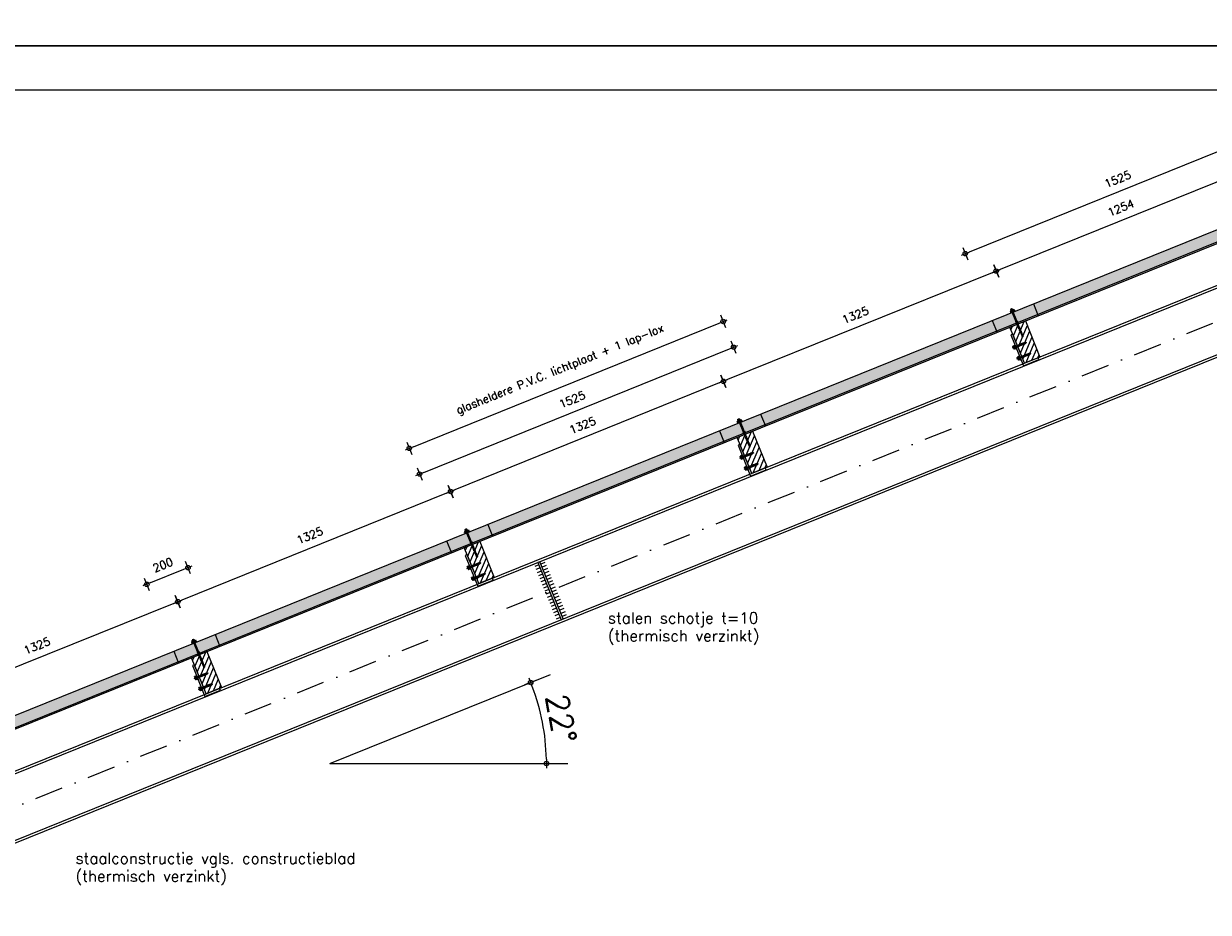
# Model space of a CAD drawing. Extents: x 0 to 38100, y 0 to 35640.
# Tile 21 of 42: x 8474 to 13809, y 19858 to 23860. Entities that reach past the tile are written whole.
import ezdxf

# ---------------------------------------------------------------- set-up
doc = ezdxf.new("R2010")
doc.units = 0
doc.header["$LTSCALE"] = 20
doc.header["$PDMODE"] = 1
doc.header["$PDSIZE"] = -3
doc.linetypes.add('DASHDOT2', pattern=[12.7, 6.35, -3.175, 0, -3.175])
doc.layers.get('0').update_dxf_attribs({"linetype": 'CONTINUOUS'})
doc.layers.get('DEFPOINTS').update_dxf_attribs({"linetype": 'CONTINUOUS'})
for name, color, linetype in [('A--A27--_F123-_SOLID', 7, 'CONTINUOUS'), ('A--A28H-_F-2--', 9, 'CONTINUOUS'), ('A--L$2A-', 7, 'CONTINUOUS'), ('A--L$2A-_F123-', 1, 'CONTINUOUS'), ('A--L27--_F123-', 1, 'CONTINUOUS'), ('A--L28--', 7, 'CONTINUOUS'), ('A--L28--_F-23-', 7, 'CONTINUOUS'), ('A--L28H-_F-23-', 7, 'CONTINUOUS'), ('A--L28S-_F123-', 1, 'CONTINUOUS'), ('A--M$1A-_F123-_MAATV', 7, 'CONTINUOUS'), ('A--T$1A-_F123-_0_18MM', 1, 'CONTINUOUS'), ('A--T$1A-_F123-_0_25MM', 2, 'CONTINUOUS'), ('X--LR---_CP', 7, 'CONTINUOUS')]:
    doc.layers.add(name, color=color, linetype=linetype)
doc.styles.add('0_25', font='ROMANS.shx', dxfattribs={"height": 50})
doc.styles.add('MISO', font='ROMANS.shx')
doc.dimstyles.new('DLV18', dxfattribs={"dimscale": 20, "dimtxt": 1.8, "dimasz": 1, "dimexe": 0, "dimexo": 0, "dimgap": 0, "dimtad": 0, "dimdec": 0, "dimrnd": 1, "dimzin": 0, "dimtxsty": 'MISO', "dimblk1": '$DIMDLV', "dimblk2": '$DIMDLV', "dimsah": 1, "dimcen": 0, "dimse1": 1, "dimse2": 1, "dimclrd": 256, "dimclre": 256, "dimclrt": 1, "dimazin": 3, "dimtfac": 1, "dimtdec": 0, "dimtix": 1, "dimtmove": 0, "dimatfit": 3, "dimtvp": 1.5, "dimtolj": 1, "dimtzin": 0})
doc.dimstyles.new('DLV50', dxfattribs={"dimscale": 20, "dimtxt": 5, "dimasz": 1, "dimexe": 0, "dimexo": 0, "dimgap": 0, "dimtad": 0, "dimdec": 0, "dimrnd": 1, "dimzin": 0, "dimtxsty": 'MISO', "dimblk1": '$DIMDLV', "dimblk2": '$DIMDLV', "dimsah": 1, "dimcen": 0, "dimse1": 1, "dimse2": 1, "dimclrd": 256, "dimclre": 256, "dimclrt": 4, "dimazin": 3, "dimtfac": 1, "dimtdec": 0, "dimtix": 1, "dimtmove": 0, "dimatfit": 3, "dimtvp": 0.86, "dimtolj": 1, "dimtzin": 0})

# ---------------------------------------------------------------- blocks, each defined once
blk = doc.blocks.new('$DIMDLV')
at = {"color": 0}
for p, q in [((-1, 0), (1, 0)), ((0, -1.5), (0, 1.5))]:
    blk.add_line(p, q, dxfattribs=at)
blk.add_circle((0, 0), 0.5, dxfattribs=at)
blk = doc.blocks.new('*D14')
at = {"layer": 'A--M$1A-_F123-_MAATV', "linetype": 'CONTINUOUS'}
blk.add_line((13997.3, 23207.9), (12872.1, 22753.2), dxfattribs=at)
at = {"layer": 'DEFPOINTS', "color": 0, "linetype": 'CONTINUOUS'}
for p in [(14112.3, 22976.6), (12853.5, 22745.8), (12950, 22507)]:
    blk.add_point(p, dxfattribs=at)
at = {"layer": 'A--M$1A-_F123-_MAATV', "linetype": 'CONTINUOUS', "xscale": 20, "yscale": 20, "zscale": 20}
for p, rotation in [((14015.8, 23215.4), 21.99999999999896), ((12853.5, 22745.8), 201.9999999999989)]:
    blk.add_blockref('$DIMDLV', p, dxfattribs=dict(at, rotation=rotation))
at = {"layer": 'A--M$1A-_F123-_MAATV', "color": 1, "linetype": 'CONTINUOUS', "insert": (13414.4, 23030.6), "char_height": 36, "attachment_point": 5, "rotation": 22, "style": 'MISO'}
blk.add_mtext('\\A1;1254', dxfattribs=at)
blk = doc.blocks.new('QD28001-')
at = {"layer": 'A--L28--_F-23-', "color": 8, "linetype": 'CONTINUOUS'}
for p, q in [((-3.8, -0.3), (-3.4, 0)), ((-3.4, 0), (3.4, 0)), ((3.4, 0), (3.8, -0.3)), ((-5, -8.1), (-11, -9.7)), ((-11, -10.7), (-11, -9.7)), ((-11, -9.7), (11, -9.7)), ((11, -10.7), (-11, -10.7)), ((-5.5, -7.3), (-4.5, -6.1)), ((-5, -8.1), (-5.5, -7.3)), ((5.5, -7.3), (-5.5, -7.3)), ((5, -8.1), (-5, -8.1)), ((-3.8, -4.8), (-3.8, -0.3)), ((3.8, -4.8), (-3.8, -4.8)), ((3.8, -4.8), (-3.8, -4.8)), ((-2.5, -59), (-2.5, -15.2)), ((-1.9, -4.8), (-1.9, -0.3)), ((1.9, -4.8), (1.9, -0.3)), ((2.5, -59), (2.5, -15.2)), ((3.8, -0.3), (3.8, -4.8)), ((4.5, -6.1), (5.5, -7.3)), ((5, -8.1), (5.5, -7.3)), ((11, -9.7), (5, -8.1)), ((11, -10.7), (11, -9.7)), ((3.3, -89.4), (-3.2, -88)), ((3.3, -91.9), (-3.2, -90.6)), ((3.3, -94.5), (-3.2, -93.1)), ((3.3, -97), (-3.2, -95.7)), ((3.3, -99.6), (-3.2, -98.2)), ((3.3, -102.1), (-3.2, -100.7)), ((3.3, -104.7), (-3.2, -103.3)), ((3.3, -107.2), (-3.2, -105.8)), ((-2.5, -84.4), (-2.5, -67)), ((-2.5, -84.4), (-2.1, -86.8)), ((-2.1, -87.6), (-2.1, -86.8)), ((-2.1, -88.4), (-2.1, -90.2)), ((-2.1, -90.9), (-2.1, -92.7)), ((-2.1, -93.5), (-2.1, -95.3)), ((-2.1, -96), (-2.1, -97.8)), ((-2.1, -98.6), (-2.1, -100.4)), ((-2.1, -101.1), (-2.1, -102.9)), ((-2.1, -103.7), (-2.1, -105.5)), ((-2.1, -106.2), (-2.1, -108)), ((3.3, -86.8), (0.1, -86.2)), ((2.1, -89), (2.1, -87.2)), ((2.1, -89.7), (2.1, -91.6)), ((2.1, -92.3), (2.1, -94.1)), ((2.1, -94.8), (2.1, -96.7)), ((2.1, -97.4), (2.1, -99.2)), ((2.1, -99.9), (2.1, -101.8)), ((2.1, -102.5), (2.1, -104.3)), ((2.1, -105), (2.1, -106.9)), ((2.5, -84.4), (2.2, -86.3)), ((2.5, -84.4), (2.5, -67)), ((3.3, -109.8), (-3.2, -108.4)), ((3.3, -112.3), (-3.2, -110.9)), ((3.3, -114.9), (-3.2, -113.5)), ((3.3, -117.4), (-3.2, -116)), ((3.3, -120), (-3.2, -118.6)), ((-2.1, -108.8), (-2.1, -110.6)), ((-2.1, -111.3), (-2.1, -113.1)), ((-2.1, -113.9), (-2.1, -115.7)), ((-2.1, -116.4), (-2.1, -118.2)), ((-2.1, -118.9), (-2.1, -120.8)), ((3.3, -130.1), (-0.2, -129.4)), ((3.3, -127.5), (0.1, -126.9)), ((3.3, -132.6), (0.3, -132)), ((2.1, -107.6), (2.1, -109.4)), ((2.1, -110.1), (2.1, -111.9)), ((2.1, -112.7), (2.1, -114.5)), ((2.1, -115.2), (2.1, -117)), ((2.1, -117.8), (2.1, -119.6)), ((2.1, -120.3), (2.1, -127)), ((2.1, -120.3), (2.1, -122.1)), ((2.1, -127.9), (2.1, -129.7)), ((2.1, -130.4), (2.1, -132.3))]:
    blk.add_line(p, q, dxfattribs=at)
for points in [[(6.2, -6.1), (-6.2, -6.1), (-6.2, -4.8), (6.2, -4.8)], [(-2.1, -87.6), (3.3, -89.4), (2.1, -89.7), (-3.2, -88)], [(-2.1, -90.2), (3.3, -91.9), (2.1, -92.3), (-3.2, -90.6)], [(-2.1, -92.7), (3.3, -94.5), (2.1, -94.8), (-3.2, -93.1)], [(-2.1, -95.3), (3.3, -97), (2.1, -97.4), (-3.2, -95.7)], [(-2.1, -97.8), (3.3, -99.6), (2.1, -99.9), (-3.2, -98.2)], [(-2.1, -100.4), (3.3, -102.1), (2.1, -102.5), (-3.2, -100.7)], [(-2.1, -102.9), (3.3, -104.7), (2.1, -105), (-3.2, -103.3)], [(-2.1, -105.5), (3.3, -107.2), (2.1, -107.6), (-3.2, -105.8)], [(2.1, -87.2), (0.1, -86.2), (2.1, -86.3), (3.3, -86.8)], [(-2.1, -108), (3.3, -109.8), (2.1, -110.1), (-3.2, -108.4)], [(-2.1, -110.6), (3.3, -112.3), (2.1, -112.7), (-3.2, -110.9)], [(-2.1, -113.1), (3.3, -114.9), (2.1, -115.2), (-3.2, -113.5)], [(-2.1, -115.7), (3.3, -117.4), (2.1, -117.8), (-3.2, -116)], [(-2.1, -118.2), (3.3, -120), (2.1, -120.3), (-3.2, -118.6)], [(2.1, -127.9), (0.1, -126.9), (2.1, -127), (3.3, -127.5)]]:
    blk.add_lwpolyline(points, close=True, dxfattribs=at)
for points in [[(-2.5, -67), (-1.9, -63.3), (-1.9, -59), (-3.7, -59, 0.215905), (-2.5, -67, 0.240288)], [(2.5, -67), (1.9, -63.3), (1.9, -59), (3.7, -59, -0.215905), (2.5, -67, -0.240288)], [(-2.1, -126.5, -0.245375), (-1.3, -126.9, -0.082052), (-0.2, -129.2, -0.040501), (0.3, -131.9, -0.029739), (0.5, -135.6, -0.004166)]]:
    blk.add_lwpolyline(points, format="xyb", dxfattribs=at)
for points in [[(-2.1, -118.9), (-2.1, -128.3), (-3.2, -128.7), (-2.1, -129.1), (-2.1, -130.9), (-3.2, -131.3), (-2.1, -131.6), (-2.1, -134), (0, -136.1), (2.1, -134), (2.1, -133)], [(-0.3, -128.9), (3.3, -130.1), (2.1, -130.4), (-0.1, -129.7)], [(0.3, -131.7), (3.3, -132.6), (2.1, -133), (0.4, -132.4)]]:
    blk.add_lwpolyline(points, dxfattribs=at)
for centre, radius, start, end in [((-2.9, -1.6), 1.57, 52.1205, 127.8795), ((0, -5.8), 5.77, 70.5292, 109.4708), ((2.9, -1.6), 1.57, 52.1205, 127.8795), ((-5.9, -16.8), 6.13, 100.6396, 178.4291), ((0, -65.2), 50, 76.1169, 103.8831), ((5.8, -16.8), 6.13, 1.571, 79.361)]:
    blk.add_arc(centre, radius, start, end, dxfattribs=at)
at = {"layer": 'X--LR---_CP', "linetype": 'CONTINUOUS'}
blk.add_point((0, 0), dxfattribs=at)
blk = doc.blocks.new('QD28002-')
at = {"layer": 'A--L28--_F-23-', "color": 8, "linetype": 'CONTINUOUS'}
for p, q in [((-10.2, 0), (-10.2, 3)), ((10.3, 3), (-10.2, 3)), ((10.3, 0), (-10.2, 0)), ((-7.5, 10.5), (7.5, 10.5)), ((-7.5, 3), (-7.5, 10.5)), ((-3.8, 3), (-3.8, 10.5)), ((0, 15), (0, -54.5)), ((3.7, 3), (3.7, 10.5)), ((7.5, 3), (7.5, 10.5)), ((10.3, 0), (10.3, 3)), ((-1.9, 0), (-4.7, -1)), ((4.7, -2.2), (-4.7, -5.5)), ((4.7, -6.7), (-4.7, -10)), ((4.7, -11.2), (-4.7, -14.5)), ((4.7, -15.7), (-4.7, -19)), ((4.7, -20.2), (-4.7, -23.5)), ((4.7, -24.7), (-4.7, -28)), ((4.7, -29.2), (-4.7, -32.5)), ((4.7, -33.7), (-4.7, -37)), ((4.7, -38.2), (-4.7, -41.5)), ((4.7, -42.7), (-4.7, -46)), ((-3.2, 0), (-3.2, -46.3)), ((-3.2, -46.3), (-1.5, -50)), ((1.5, -50), (-1.5, -50)), ((3.2, -46.3), (1.5, -50)), ((3.2, 0), (3.2, -46.3))]:
    blk.add_line(p, q, dxfattribs=at)
for centre, major_axis, ratio, start_param, end_param in [((-5.6, 9), (-1.87, 0), 0.8, -3.141593, 0), ((0, 9), (-3.75, 0), 0.4, 3.141592, 6.283189), ((5.6, 9), (-1.87, 0), 0.8, -3.141593, 0)]:
    blk.add_ellipse(centre, major_axis=major_axis, ratio=ratio, start_param=start_param, end_param=end_param, dxfattribs=at)
at = {"layer": 'X--LR---_CP', "linetype": 'CONTINUOUS'}
blk.add_point((0, 0), dxfattribs=at)
blk = doc.blocks.new('*X7')
at = {"color": 0}
for p, q in [((16538.7, 19791.4), (16608.4, 19861.1)), ((16538.7, 19819.7), (16580.2, 19861.1)), ((16538.7, 19848), (16551.9, 19861.1)), ((16538.7, 19763.1), (16613.7, 19838.1)), ((16538.7, 19734.8), (16613.7, 19809.8)), ((16538.7, 19706.6), (16613.7, 19781.6)), ((16546.6, 19686.1), (16613.7, 19753.3)), ((16574.9, 19686.1), (16613.7, 19725)), ((16603.2, 19686.1), (16613.7, 19696.7))]:
    blk.add_line(p, q, dxfattribs=at)
blk = doc.blocks.new('QD28H46-')
at = {"layer": 'A--L28H-_F-23-', "color": 2}
blk.add_lwpolyline([(0, 0), (0, 175), (75, 175), (75, 0)], close=True, dxfattribs=at)
at = {"layer": 'X--LR---_CP'}
blk.add_point((0, 0), dxfattribs=at)
at = {"layer": 'A--A28H-_F-2--'}
blk.add_blockref('*X7', (-16538.7, -19686.1), dxfattribs=at)
blk = doc.blocks.new('QD20601-')
at = {"layer": 'A--L28--_F-23-', "color": 1, "linetype": 'CONTINUOUS'}
blk.add_lwpolyline([(-9, 141), (-9, -9), (66, -9), (66, 0), (0, 0), (0, 0), (0, 141)], close=True, dxfattribs=at)
at = {"layer": 'X--LR---_CP', "linetype": 'CONTINUOUS'}
blk.add_point((0, 0), dxfattribs=at)
blk = doc.blocks.new('QD28003-')
at = {"layer": 'X--LR---_CP', "linetype": 'CONTINUOUS'}
blk.add_point((0, 0), dxfattribs=at)
at = {"layer": 'A--L28--', "color": 1, "linetype": 'CONTINUOUS'}
for name, p in [('QD28001-', (0, 74.1)), ('QD28H46-', (-37.5, -175)), ('QD20601-', (-37.5, -175))]:
    blk.add_blockref(name, p, dxfattribs=at)
at = {"layer": 'A--L28--', "color": 1, "linetype": 'CONTINUOUS', "rotation": 90}
for p in [(-46.5, -91), (-46.5, -144.3)]:
    blk.add_blockref('QD28002-', p, dxfattribs=at)
blk = doc.blocks.new('*D24')
at = {"layer": 'A--M$1A-_F123-_MAATV', "linetype": 'CONTINUOUS'}
blk.add_arc((9852.9, 20527.7), 975.1, 1.1752, 20.8248, dxfattribs=at)
at = {"layer": 'DEFPOINTS', "color": 0, "linetype": 'CONTINUOUS'}
for p in [(10846.4, 20929.1), (10820, 20652.2), (9852.9, 20527.7), (9852.9, 20527.7), (10924.4, 20527.7)]:
    blk.add_point(p, dxfattribs=at)
at = {"layer": 'A--M$1A-_F123-_MAATV', "linetype": 'CONTINUOUS', "xscale": 20, "yscale": 20, "zscale": 20}
for p, rotation in [((10757, 20893), 111.4123946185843), ((10828, 20527.7), 270.5876053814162)]:
    blk.add_blockref('$DIMDLV', p, dxfattribs=dict(at, rotation=rotation))
at = {"layer": 'A--M$1A-_F123-_MAATV', "color": 4, "linetype": 'CONTINUOUS', "insert": (10894.5, 20730.2), "char_height": 100, "attachment_point": 5, "rotation": 281, "style": 'MISO'}
blk.add_mtext('\\A1;22°', dxfattribs=at)
blk = doc.blocks.new('*D25')
at = {"layer": 'A--M$1A-_F123-_MAATV'}
blk.add_line((12835, 22738.3), (11643.5, 22256.9), dxfattribs=at)
at = {"layer": 'DEFPOINTS', "color": 0}
for p in [(12950, 22507), (11625, 22249.4), (11721.5, 22010.7)]:
    blk.add_point(p, dxfattribs=at)
at = {"layer": 'A--M$1A-_F123-_MAATV', "xscale": 20, "yscale": 20, "zscale": 20}
for p, rotation in [((12853.5, 22745.8), 22.00000000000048), ((11625, 22249.4), 202.0000000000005)]:
    blk.add_blockref('$DIMDLV', p, dxfattribs=dict(at, rotation=rotation))
at = {"layer": 'A--M$1A-_F123-_MAATV', "color": 1, "insert": (12219, 22547.6), "char_height": 36, "attachment_point": 5, "rotation": 22, "style": 'MISO'}
blk.add_mtext('\\A1;1325', dxfattribs=at)
blk = doc.blocks.new('*D26')
at = {"layer": 'A--M$1A-_F123-_MAATV'}
blk.add_line((11606.5, 22241.9), (10415, 21760.5), dxfattribs=at)
at = {"layer": 'DEFPOINTS', "color": 0}
for p in [(11721.5, 22010.7), (10396.5, 21753), (10492.9, 21514.3)]:
    blk.add_point(p, dxfattribs=at)
at = {"layer": 'A--M$1A-_F123-_MAATV', "xscale": 20, "yscale": 20, "zscale": 20}
for p, rotation in [((11625, 22249.4), 22.00000000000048), ((10396.5, 21753), 202.0000000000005)]:
    blk.add_blockref('$DIMDLV', p, dxfattribs=dict(at, rotation=rotation))
at = {"layer": 'A--M$1A-_F123-_MAATV', "color": 1, "insert": (10990.5, 22051.3), "char_height": 36, "attachment_point": 5, "rotation": 22, "style": 'MISO'}
blk.add_mtext('\\A1;1325', dxfattribs=at)
blk = doc.blocks.new('*D27')
at = {"layer": 'A--M$1A-_F123-_MAATV'}
blk.add_line((10377.9, 21745.6), (9186.5, 21264.2), dxfattribs=at)
at = {"layer": 'DEFPOINTS', "color": 0}
for p in [(10492.9, 21514.3), (9168, 21256.7), (9264.4, 21017.9)]:
    blk.add_point(p, dxfattribs=at)
at = {"layer": 'A--M$1A-_F123-_MAATV', "xscale": 20, "yscale": 20, "zscale": 20}
for p, rotation in [((10396.5, 21753), 22.00000000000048), ((9168, 21256.7), 202.0000000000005)]:
    blk.add_blockref('$DIMDLV', p, dxfattribs=dict(at, rotation=rotation))
at = {"layer": 'A--M$1A-_F123-_MAATV', "color": 1, "insert": (9762, 21554.9), "char_height": 36, "attachment_point": 5, "rotation": 22, "style": 'MISO'}
blk.add_mtext('\\A1;1325', dxfattribs=at)
blk = doc.blocks.new('*D28')
at = {"layer": 'A--M$1A-_F123-_MAATV'}
blk.add_line((9149.4, 21249.2), (7958, 20767.8), dxfattribs=at)
at = {"layer": 'DEFPOINTS', "color": 0}
for p in [(9264.4, 21017.9), (7939.4, 20760.3), (8035.9, 20521.6)]:
    blk.add_point(p, dxfattribs=at)
at = {"layer": 'A--M$1A-_F123-_MAATV', "xscale": 20, "yscale": 20, "zscale": 20}
for p, rotation in [((9168, 21256.7), 22.00000000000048), ((7939.4, 20760.3), 202.0000000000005)]:
    blk.add_blockref('$DIMDLV', p, dxfattribs=dict(at, rotation=rotation))
at = {"layer": 'A--M$1A-_F123-_MAATV', "color": 1, "insert": (8533.5, 21058.6), "char_height": 36, "attachment_point": 5, "rotation": 22, "style": 'MISO'}
blk.add_mtext('\\A1;1325', dxfattribs=at)
blk = doc.blocks.new('*D33')
at = {"layer": 'A--M$1A-_F123-_MAATV', "linetype": 'CONTINUOUS'}
blk.add_line((14109.4, 23388), (12732.5, 22831.7), dxfattribs=at)
at = {"layer": 'DEFPOINTS', "color": 0, "linetype": 'CONTINUOUS'}
for p in [(14249.7, 23094.1), (12714, 22824.2), (12835.7, 22522.9)]:
    blk.add_point(p, dxfattribs=at)
at = {"layer": 'A--M$1A-_F123-_MAATV', "linetype": 'CONTINUOUS', "xscale": 20, "yscale": 20, "zscale": 20}
for p, rotation in [((14127.9, 23395.5), 21.99999999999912), ((12714, 22824.2), 201.9999999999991)]:
    blk.add_blockref('$DIMDLV', p, dxfattribs=dict(at, rotation=rotation))
at = {"layer": 'A--M$1A-_F123-_MAATV', "color": 1, "linetype": 'CONTINUOUS', "insert": (13400.7, 23159.9), "char_height": 36, "attachment_point": 5, "rotation": 22, "style": 'MISO'}
blk.add_mtext('\\A1;1525', dxfattribs=at)
blk = doc.blocks.new('*D34')
at = {"layer": 'A--M$1A-_F123-_MAATV'}
blk.add_line((10275.5, 21839), (11652.3, 22395.3), dxfattribs=at)
at = {"layer": 'DEFPOINTS', "color": 0}
for p in [(11670.9, 22402.8), (11792.6, 22101.4), (10378.7, 21530.2)]:
    blk.add_point(p, dxfattribs=at)
at = {"layer": 'A--M$1A-_F123-_MAATV', "xscale": 20, "yscale": 20, "zscale": 20}
for p, rotation in [((11670.9, 22402.8), 22.00000000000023), ((10256.9, 21831.5), 202.0000000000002)]:
    blk.add_blockref('$DIMDLV', p, dxfattribs=dict(at, rotation=rotation))
at = {"layer": 'A--M$1A-_F123-_MAATV', "color": 1, "insert": (10943.7, 22167.2), "char_height": 36, "attachment_point": 5, "rotation": 22, "style": 'MISO'}
blk.add_mtext('\\A1;1525', dxfattribs=at)
blk = doc.blocks.new('*D37')
at = {"layer": 'A--M$1A-_F123-_MAATV'}
blk.add_line((9047, 21342.6), (9195.3, 21402.6), dxfattribs=at)
at = {"layer": 'DEFPOINTS', "color": 0}
for p in [(9213.9, 21410.1), (9335.6, 21108.7), (9150.2, 21033.8)]:
    blk.add_point(p, dxfattribs=at)
at = {"layer": 'A--M$1A-_F123-_MAATV', "xscale": 20, "yscale": 20, "zscale": 20}
for p, rotation in [((9213.9, 21410.1), 21.99999999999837), ((9028.4, 21335.1), 201.9999999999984)]:
    blk.add_blockref('$DIMDLV', p, dxfattribs=dict(at, rotation=rotation))
at = {"layer": 'A--M$1A-_F123-_MAATV', "color": 1, "insert": (9100.9, 21422.7), "char_height": 36, "attachment_point": 5, "rotation": 22, "style": 'MISO'}
blk.add_mtext('\\A1;200', dxfattribs=at)
blk = doc.blocks.new('KA-A1-2X')
at = {"layer": 'A--L$2A-_F123-'}
blk.add_lwpolyline([(0, 0), (0, 594), (1261, 594), (1261, 0)], close=True, dxfattribs=at)
at = {"layer": 'A--L$2A-_F123-', "color": 4}
blk.add_lwpolyline([(10, 10), (1251, 10), (1251, 584), (10, 584)], close=True, dxfattribs=at)
blk = doc.blocks.new('*D329')
at = {"layer": 'A--M$1A-_F123-_MAATV'}
blk.add_line((10228.7, 21954.9), (11605.5, 22511.2), dxfattribs=at)
at = {"layer": 'DEFPOINTS', "color": 0}
for p in [(11624.1, 22518.7), (11792.6, 22101.4), (10378.7, 21530.2)]:
    blk.add_point(p, dxfattribs=at)
at = {"layer": 'A--M$1A-_F123-_MAATV', "xscale": 20, "yscale": 20, "zscale": 20}
for p, rotation in [((11624.1, 22518.7), 22.00000000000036), ((10210.1, 21947.4), 202.0000000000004)]:
    blk.add_blockref('$DIMDLV', p, dxfattribs=dict(at, rotation=rotation))
at = {"layer": 'A--M$1A-_F123-_MAATV', "color": 1, "insert": (10890.1, 22299.8), "char_height": 36, "attachment_point": 5, "rotation": 22, "style": 'MISO'}
blk.add_mtext('\\A1;glasheldere P.V.C. lichtplaat + 1 lap-lox', dxfattribs=at)

msp = doc.modelspace()

# ---------------------------------------------------------------- linework, layer by layer
at = {"layer": 'A--A27--_F123-_SOLID', "color": 7, "linetype": 'CONTINUOUS'}
for points in [[(11628.7, 21973.2), (11626.3, 21979.2), (14271.2, 23040.8), (14268.8, 23046.8)], [(10400.2, 21476.8), (10397.8, 21482.9), (7943.2, 20484.1), (7940.7, 20490.2)]]:
    msp.add_solid(points, dxfattribs=at)
at = {"layer": 'A--A27--_F123-_SOLID', "color": 16, "linetype": 'CONTINUOUS'}
for points in [[(11626.3, 21979.2), (11607.2, 22026.5), (13996.8, 22937), (13977.7, 22984.3)], [(10397.8, 21482.9), (10378.7, 21530.2), (7940.7, 20490.2), (7921.6, 20537.4)]]:
    msp.add_solid(points, dxfattribs=at)
at = {"layer": 'A--A27--_F123-_SOLID', "color": 11, "linetype": 'CONTINUOUS'}
msp.add_solid([(10400.2, 21476.8), (10378.7, 21530.2), (11628.7, 21973.2), (11607.2, 22026.5)], dxfattribs=at)
at = {"layer": 'A--L27--_F123-', "color": 8, "linetype": 'CONTINUOUS'}
for p, q in [((3541.3, 18712.6), (14268.8, 23046.8)), ((3543.7, 18706.6), (14271.2, 23040.8))]:
    msp.add_line(p, q, dxfattribs=at)
at = {"layer": 'A--L27--_F123-', "color": 1, "linetype": 'CONTINUOUS'}
for p, q in [((3522.2, 18759.9), (13977.7, 22984.3)), ((13021.2, 22597.8), (13042.7, 22544.5)), ((12835.7, 22522.9), (12857.3, 22469.5)), ((11792.6, 22101.4), (11814.2, 22048.1)), ((11607.2, 22026.5), (11628.7, 21973.2)), ((10564.1, 21605.1), (10585.7, 21551.8)), ((10378.7, 21530.2), (10400.2, 21476.8)), ((9335.6, 21108.7), (9357.1, 21055.4)), ((9150.2, 21033.8), (9171.7, 20980.5))]:
    msp.add_line(p, q, dxfattribs=at)
at = {"layer": 'A--L28S-_F123-', "color": 1}
for p, q in [((3678.2, 18572.2), (14374.7, 22893.9)), ((3688.9, 18565), (14362.7, 22877.5)), ((3967.5, 18377.1), (14362.7, 22577)), ((3978.2, 18369.9), (14362.7, 22565.5))]:
    msp.add_line(p, q, dxfattribs=at)
at = {"layer": 'A--L28S-_F123-', "color": 8, "linetype": 'DASHDOT2'}
msp.add_line((3817, 18466.5), (14362.7, 22727.2), dxfattribs=at)
at = {"layer": 'A--L28S-_F123-', "color": 8}
for p, q in [((10793.7, 21422.6), (10775.2, 21415.1)), ((10799.4, 21408.7), (10780.9, 21401.2)), ((10805, 21394.8), (10786.5, 21387.3)), ((10821.5, 21433.9), (10803, 21426.3)), ((10827.2, 21420), (10808.7, 21412.5)), ((10832.8, 21406.1), (10814.3, 21398.6)), ((10810.7, 21380.9), (10792.1, 21373.4)), ((10816.3, 21367), (10797.8, 21359.5)), ((10822, 21353.1), (10803.4, 21345.6)), ((10838.5, 21392.2), (10819.9, 21384.7)), ((10844.1, 21378.3), (10825.6, 21370.8)), ((10849.8, 21364.4), (10831.2, 21356.9)), ((10855.4, 21350.5), (10836.9, 21343)), ((10827.6, 21339.2), (10809.1, 21331.7)), ((10833.3, 21325.3), (10814.7, 21317.8)), ((10838.9, 21311.4), (10820.4, 21303.9)), ((10844.6, 21297.5), (10826, 21290)), ((10861.1, 21336.6), (10842.5, 21329.1)), ((10866.7, 21322.7), (10848.2, 21315.2)), ((10872.3, 21308.8), (10853.8, 21301.3)), ((10878, 21294.9), (10859.5, 21287.4)), ((10850.2, 21283.6), (10831.7, 21276.1)), ((10855.8, 21269.7), (10837.3, 21262.2)), ((10861.5, 21255.8), (10843, 21248.3)), ((10867.1, 21241.9), (10848.6, 21234.4)), ((10883.6, 21281), (10865.1, 21273.5)), ((10889.3, 21267.1), (10870.8, 21259.6)), ((10894.9, 21253.2), (10876.4, 21245.7)), ((10900.6, 21239.3), (10882, 21231.8)), ((10872.8, 21228), (10854.2, 21220.5)), ((10878.4, 21214.1), (10859.9, 21206.6)), ((10884.1, 21200.2), (10865.5, 21192.7)), ((10889.7, 21186.3), (10871.2, 21178.8)), ((10906.2, 21225.4), (10887.7, 21217.9)), ((10911.9, 21211.5), (10893.3, 21204)), ((10917.5, 21197.6), (10899, 21190.1))]:
    msp.add_line(p, q, dxfattribs=at)
at = {"layer": 'A--L28S-_F123-', "color": 1}
msp.add_lwpolyline([(10798.8, 21436.7), (10789.5, 21433), (10894.1, 21175.6), (10903.4, 21179.4)], close=True, dxfattribs=at)
at = {"layer": 'A--M$1A-_F123-_MAATV', "linetype": 'CONTINUOUS'}
for q in [(10846.4, 20929.1), (10924.4, 20527.7)]:
    msp.add_line((9852.9, 20527.7), q, dxfattribs=at)
at = {"layer": 'A--T$1A-_F123-_0_18MM', "linetype": 'CONTINUOUS'}
for points in [[(10898.8, 21177.5, 0, 13.3, 0), (10937.5, 21177.5, 0, 0, 0), (10983.7, 21177.5, 0, 0, 0), (11101, 21177.5, 0, 0, 0)], [(8547.7, 20216.1, 0, 13.3, 0), (8565, 20180, 0, 0, 0), (8606.5, 20095.1, 0, 0, 0), (8703.2, 20095.1, 0, 0, 0)]]:
    msp.add_lwpolyline(points, format="xyseb", dxfattribs=at)

# ---------------------------------------------------------------- block references
at = {"layer": 'A--L$2A-', "xscale": 20, "yscale": 20}
for p in [(0, 23760), (0, 11880)]:
    msp.add_blockref('KA-A1-2X', p, dxfattribs=at)
at = {"layer": 'A--L28--', "color": 1, "linetype": 'CONTINUOUS', "rotation": 21.99999999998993}
for p in [(12950, 22507), (11721.5, 22010.7), (10492.9, 21514.3), (9264.4, 21017.9)]:
    msp.add_blockref('QD28003-', p, dxfattribs=at)

# ---------------------------------------------------------------- texts
at = {"layer": 'A--T$1A-_F123-_0_25MM', "linetype": 'CONTINUOUS', "style": '0_25'}
for s, p in [('stalen schotje t=10', (11105, 21158.5)), ('(thermisch verzinkt)', (11105, 21078.5)), ('staalconstructie vgls. constructieblad', (8707.2, 20076.1)), ('(thermisch verzinkt)', (8707.2, 19996.1))]:
    msp.add_text(s, height=50, dxfattribs=at).set_placement(p)

# ---------------------------------------------------------------- dimensions: what is measured, and where the dimension line sits
at = {"layer": 'A--M$1A-_F123-_MAATV', "color": 1, "linetype": 'CONTINUOUS'}
for p1, p2, distance, picture, middle in [((14249.7, 23094.1), (12835.7, 22522.9), -325, '*D33', (13400.7, 23159.9)), ((14112.3, 22976.6), (12950, 22507), -257.5, '*D14', (13414.4, 23030.6))]:
    dim = msp.add_aligned_dim(p1=p1, p2=p2, distance=distance, dimstyle='DLV18', dxfattribs=at)
    dim.commit()
    dim.dimension.update_dxf_attribs({"geometry": picture, "text_midpoint": middle})
at = {"layer": 'A--M$1A-_F123-_MAATV'}
for p1, p2, distance, picture, middle in [((12950, 22507), (11721.5, 22010.7), -257.5, '*D25', (12219, 22547.6)), ((10378.7, 21530.2), (11792.6, 22101.4), 325, '*D34', (10943.7, 22167.2)), ((11721.5, 22010.7), (10492.9, 21514.3), -257.5, '*D26', (10990.5, 22051.3)), ((10492.9, 21514.3), (9264.4, 21017.9), -257.5, '*D27', (9762, 21554.9)), ((9150.2, 21033.8), (9335.6, 21108.7), 325, '*D37', (9100.9, 21422.7)), ((9264.4, 21017.9), (8035.9, 20521.6), -257.5, '*D28', (8533.5, 21058.6))]:
    dim = msp.add_aligned_dim(p1=p1, p2=p2, distance=distance, dimstyle='DLV18', dxfattribs=at)
    dim.commit()
    dim.dimension.update_dxf_attribs({"geometry": picture, "text_midpoint": middle})
dim = msp.add_aligned_dim(p1=(10378.7, 21530.2), p2=(11792.6, 22101.4), distance=450, text='glasheldere P.V.C. lichtplaat + 1 lap-lox', dimstyle='DLV18', dxfattribs=at)
dim.commit()
dim.dimension.update_dxf_attribs({"geometry": '*D329', "text_midpoint": (10890.1, 22299.8)})
at = {"layer": 'A--M$1A-_F123-_MAATV', "linetype": 'CONTINUOUS'}
dim = msp.add_angular_dim_2l(base=(10820, 20652.2), line1=((9852.9, 20527.7), (10846.4, 20929.1)), line2=((9852.9, 20527.7), (10924.4, 20527.7)), dimstyle='DLV50', dxfattribs=at)
dim.commit()
dim.dimension.update_dxf_attribs({"geometry": '*D24', "text_midpoint": (10894.5, 20730.2)})

doc.saveas('drawing.dxf')
